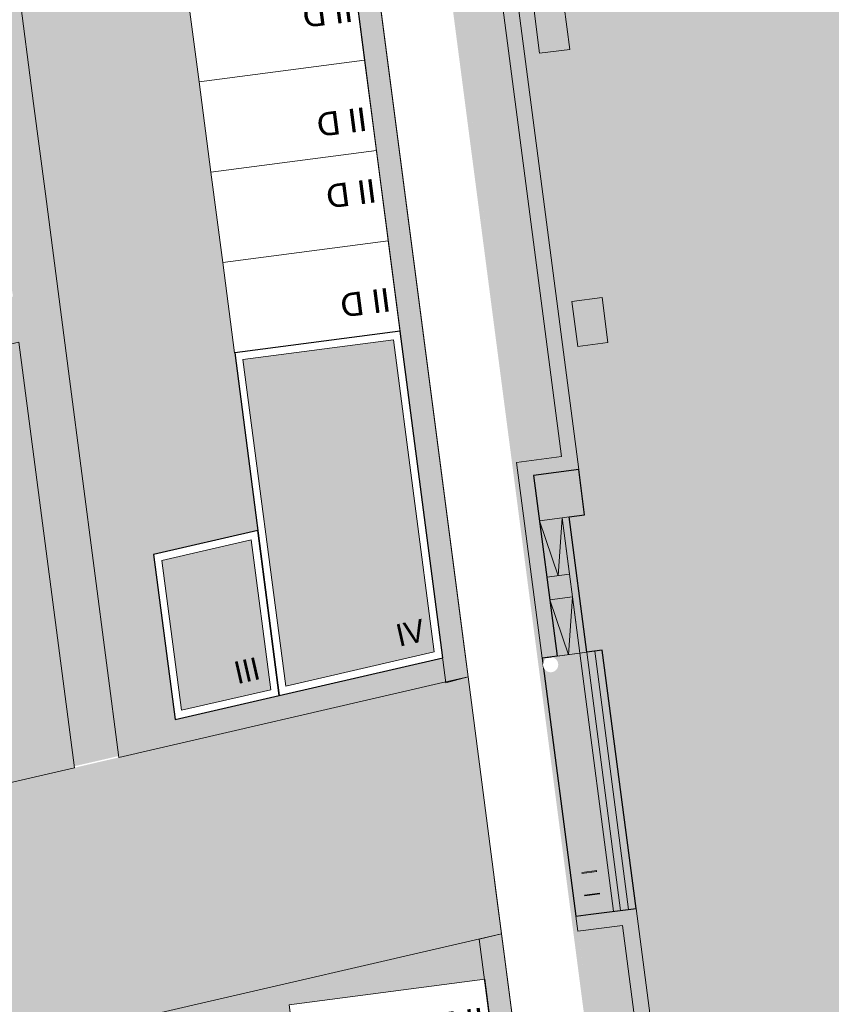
# Model space of a CAD drawing. Header units: metres. Extents: x -862 to 1262, y -354 to 644.
# Tile 197 of 256: x -135 to -82, y 35 to 100. Entities that reach past the tile are written whole.
import ezdxf

# ---------------------------------------------------------------- set-up
doc = ezdxf.new("R2010")
doc.units = ezdxf.units.M
doc.header["$LTSCALE"] = 0.5
doc.set_wipeout_variables(frame=1)
for name, color, linetype in [('BPR_Verkehr_220520', 7, 'Continuous'), ('DZH_Baufelder West_220610', 7, 'Continuous'), ('LPB_Freiraum_220609', 7, 'Continuous')]:
    doc.layers.add(name, color=color, linetype=linetype)
doc.styles.add('Calibri Light', font='calibril.ttf')
doc.styles.add('Favorit Std Light', font='txt')

# ---------------------------------------------------------------- blocks, each defined once
blk = doc.blocks.new('Grundstücke West (2D)')
at = {"linetype": 'Continuous', "lineweight": 0, "transparency": 33554687}
blk.add_hatch(color=254, dxfattribs=at).paths.add_polyline_path([(8.337, 1.576), (8.078, 3.559), (-3.503, 92.229), (-3.937, 92.53), (-26.553, 87.305), (-24.173, 69.085), (-22.619, 57.186), (-20.288, 39.338), (-19.51, 33.388), (-17.918, 21.192), (-17.918, 21.192), (-14.662, -3.737), (6.388, 1.126)])
h = blk.add_hatch(color=254, dxfattribs=at)
edge = h.paths.add_edge_path()
edge.add_line((-100.711, 41.535), (-87.435, -15.931))
edge.add_line((-87.435, -15.931), (-87.435, -15.931))
edge.add_arc((-83.05, -14.918), 4.5, 193.00874, 238.00874)
edge.add_line((-85.434, -18.735), (-85.434, -18.735))
edge.add_arc((-83.05, -14.918), 4.5, 238.00874, 283.00874)
edge.add_line((-82.037, -19.303), (-17.595, -4.415))
edge.add_line((-17.595, -4.415), (-21.258, 23.627))
edge.add_line((-21.258, 23.627), (-43.195, 18.559))
edge.add_line((-43.195, 18.559), (-69.839, 12.403))
edge.add_line((-69.839, 12.403), (-77.792, 46.83))
edge.add_line((-77.792, 46.83), (-100.711, 41.535))
h = blk.add_hatch(color=254, dxfattribs=at)
edge = h.paths.add_edge_path()
edge.add_line((-11.254, -29.789), (-6.677, -64.83))
edge.add_line((-6.677, -64.83), (-6.679, -64.83))
edge.add_line((-6.679, -64.83), (-5.384, -74.746))
edge.add_line((-5.384, -74.746), (-5.383, -74.746))
edge.add_line((-5.383, -74.746), (-3.959, -85.653))
edge.add_line((-3.959, -85.653), (-0.98, -108.459))
edge.add_line((-0.98, -108.459), (1.005, -108.2))
edge.add_line((1.005, -108.2), (1.17, -108.179))
edge.add_line((1.17, -108.179), (1.168, -108.187))
edge.add_line((1.168, -108.187), (1.006, -108.209))
edge.add_line((1.006, -108.209), (1.005, -108.2))
edge.add_line((1.005, -108.2), (-0.98, -108.459))
edge.add_line((-0.98, -108.459), (-2.052, -100.249))
edge.add_line((-2.052, -100.249), (-27.32, -119.019))
edge.add_line((-27.32, -119.019), (-27.549, -119.189))
edge.add_line((-27.549, -119.189), (-31.125, -114.371))
edge.add_line((-31.125, -114.371), (-34.702, -109.554))
edge.add_line((-34.702, -109.554), (-40.662, -101.524))
edge.add_line((-40.662, -101.524), (-44.254, -96.686))
edge.add_line((-44.254, -96.686), (-67.247, -101.998))
edge.add_line((-67.247, -101.998), (-67.279, -102.006))
edge.add_line((-67.279, -102.006), (-67.279, -102.006))
edge.add_arc((-27.189, -87.898), 42.5, 199.38673, 216.5892)
edge.add_line((-61.313, -113.231), (-31.814, -152.968))
edge.add_line((-31.814, -152.968), (-31.814, -152.968))
edge.add_arc((-28.201, -150.286), 4.5, 216.5892, 293.79839)
edge.add_line((-26.385, -154.403), (-26.385, -154.403))
edge.add_line((-26.385, -154.403), (-26.081, -154.856))
edge.add_line((-26.081, -154.856), (-26.018, -154.815))
edge.add_line((-26.018, -154.815), (-26.158, -154.606))
edge.add_line((-26.158, -154.606), (-26.158, -154.606))
edge.add_arc((-26.082, -154.513), 0.12, 230.89696, 303.87084)
edge.add_line((-26.016, -154.613), (-26.016, -154.613))
edge.add_arc((-26.082, -154.513), 0.12, 303.87084, 376.84473)
edge.add_line((-25.968, -154.478), (-25.812, -154.71))
edge.add_line((-25.812, -154.71), (-25.75, -154.668))
edge.add_line((-25.75, -154.668), (-26.041, -154.234))
edge.add_arc((-28.201, -150.286), 4.5, 298.67478, 306.58923)
edge.add_line((-25.518, -153.899), (-24.565, -155.184))
edge.add_line((-24.565, -155.184), (22, -120.616))
edge.add_line((22, -120.616), (24.093, -119.062))
edge.add_line((24.093, -119.062), (23.856, -117.245))
edge.add_line((23.856, -117.245), (17.406, -67.87))
edge.add_line((17.406, -67.87), (17.407, -67.87))
edge.add_line((17.407, -67.87), (10.063, -11.638))
edge.add_line((10.063, -11.638), (10.053, -11.639))
edge.add_line((10.053, -11.639), (10.15, -12.374))
edge.add_line((10.15, -12.374), (10.546, -15.361))
edge.add_line((10.546, -15.361), (-12.445, -20.673))
edge.add_line((-12.445, -20.673), (-11.254, -29.789))
edge.add_line((-11.254, -29.789), (-11.254, -29.789))
at = {"color": 255, "linetype": 'Continuous', "lineweight": 18, "transparency": 33554687, "flags": 128}
blk.add_lwpolyline([(8.337, 1.576), (8.078, 3.559), (-3.503, 92.229), (-3.937, 92.53), (-26.553, 87.305), (-24.173, 69.085), (-22.619, 57.186), (-20.288, 39.338), (-19.51, 33.388), (-17.918, 21.192), (-17.918, 21.192), (-14.662, -3.737), (6.388, 1.126)], close=True, dxfattribs=at)
blk.add_lwpolyline([(-100.711, 41.535), (-87.435, -15.931), (-87.435, -15.931, 0.198912), (-85.434, -18.735), (-85.434, -18.735, 0.198912), (-82.037, -19.303), (-17.595, -4.415), (-21.258, 23.627), (-43.195, 18.559), (-69.839, 12.403), (-77.792, 46.83)], format="xyb", close=True, dxfattribs=at)
blk.add_lwpolyline([(23.856, -117.245), (17.406, -67.87), (17.407, -67.87), (10.063, -11.638), (10.053, -11.639), (10.15, -12.374), (10.546, -15.361), (-12.445, -20.673), (-11.254, -29.789)], dxfattribs=at)
blk = doc.blocks.new('Slab (2D)-18')
at = {"color": 255, "linetype": 'Continuous', "lineweight": 9, "transparency": 33554687}
blk.add_wipeout([(0, 10), (13, 10), (13, 0), (0, 0)], dxfattribs=at)
at = {"color": 7, "linetype": 'Continuous', "lineweight": 9, "transparency": 33554687}
blk.add_line((0, 5), (13, 5), dxfattribs=at)
at = {"color": 8, "linetype": 'Continuous', "lineweight": 9, "true_color": 0x777777, "transparency": 33554687, "flags": 128}
blk.add_lwpolyline([(0, 10), (13, 10), (13, 0), (0, 0)], close=True, dxfattribs=at)
at = {"color": 7, "linetype": 'Continuous', "lineweight": 9, "transparency": 33554687, "flags": 128}
blk.add_lwpolyline([(13, 10), (0, 10), (0, 0), (13, 0), (13, 10)], dxfattribs=at)
blk = doc.blocks.new('RH 5 x 13 - quer (2D_3D) (2D)')
at = {"color": 255, "linetype": 'Continuous', "lineweight": 9, "transparency": 33554687}
blk.add_wipeout([(0, 5), (0, 10), (13, 10), (13, 5)], dxfattribs=at)
at = {"color": 253, "linetype": 'Continuous', "lineweight": 9, "transparency": 33554687, "flags": 128}
blk.add_lwpolyline([(0, 5), (0, 10), (13, 10), (13, 5)], close=True, dxfattribs=at)
at = {"color": 8, "true_color": 0x777777, "transparency": 33554687}
blk.add_blockref('Slab (2D)-18', (0, 0), dxfattribs=at)
at = {"color": 7, "transparency": 33554687, "insert": (2.006, 8.041), "char_height": 1.5595, "width": 3.81037, "attachment_point": 5, "line_spacing_factor": 1.163781, "style": 'Calibri Light'}
blk.add_mtext('II D', dxfattribs=at)
at = {"color": 255, "linetype": 'Continuous', "lineweight": 9, "transparency": 33554687}
blk.add_wipeout([(0, 0), (0, 5), (13, 5), (13, 0)], dxfattribs=at)
at = {"color": 253, "linetype": 'Continuous', "lineweight": 9, "transparency": 33554687, "flags": 128}
blk.add_lwpolyline([(0, 0), (0, 5), (13, 5), (13, 0)], close=True, dxfattribs=at)
at = {"color": 7, "transparency": 33554687, "insert": (2.006, 2.595), "char_height": 1.5595, "width": 3.81037, "attachment_point": 5, "line_spacing_factor": 1.163781, "style": 'Calibri Light'}
blk.add_mtext('II D', dxfattribs=at)
blk = doc.blocks.new('Slab (2D)-3')
at = {"color": 255, "linetype": 'Continuous', "lineweight": 9, "transparency": 33554687}
blk.add_wipeout([(-0.014, 12.003), (10.986, 12.003), (10.986, 0.003), (-0.014, 0.003)], dxfattribs=at)
at = {"color": 7, "linetype": 'Continuous', "lineweight": 9, "transparency": 33554687}
for p, q in [((-0.014, 12.003), (10.986, 12.003)), ((10.986, 0.003), (10.986, 12.003)), ((-0.014, 6.003), (10.986, 6.003))]:
    blk.add_line(p, q, dxfattribs=at)
at = {"color": 8, "linetype": 'Continuous', "lineweight": 9, "true_color": 0x777777, "transparency": 33554687, "flags": 128}
blk.add_lwpolyline([(-0.014, 12.003), (10.986, 12.003), (10.986, 0.003), (-0.014, 0.003)], close=True, dxfattribs=at)
at = {"color": 7, "linetype": 'Continuous', "lineweight": 9, "transparency": 33554687, "flags": 128}
blk.add_lwpolyline([(10.986, 12.003), (-0.014, 12.003), (-0.014, 0.003), (10.986, 0.003)], dxfattribs=at)
blk = doc.blocks.new('RH 6 x 11 - quer (2D_3D) (2D)')
at = {"color": 8, "true_color": 0x777777, "transparency": 33554687}
blk.add_blockref('Slab (2D)-3', (0, 0), dxfattribs=at)
at = {"color": 255, "linetype": 'Continuous', "lineweight": 9, "transparency": 33554687}
blk.add_wipeout([(0, 6), (0, 12), (11, 12), (11, 6)], dxfattribs=at)
at = {"color": 253, "linetype": 'Continuous', "lineweight": 9, "transparency": 33554687, "flags": 128}
blk.add_lwpolyline([(0, 6), (0, 12), (11, 12), (11, 6)], close=True, dxfattribs=at)
at = {"color": 7, "transparency": 33554687, "insert": (2.006, 9.838), "char_height": 1.5595, "width": 3.81037, "attachment_point": 5, "line_spacing_factor": 1.163781, "style": 'Calibri Light'}
blk.add_mtext('II D', dxfattribs=at)
at = {"color": 255, "linetype": 'Continuous', "lineweight": 9, "transparency": 33554687}
blk.add_wipeout([(0, 0), (0, 6), (11, 6), (11, 0)], dxfattribs=at)
at = {"color": 253, "linetype": 'Continuous', "lineweight": 9, "transparency": 33554687, "flags": 128}
blk.add_lwpolyline([(0, 0), (0, 6), (11, 6), (11, 0)], close=True, dxfattribs=at)
at = {"color": 7, "transparency": 33554687, "insert": (2.006, 2.595), "char_height": 1.5595, "width": 3.81037, "attachment_point": 5, "line_spacing_factor": 1.163781, "style": 'Calibri Light'}
blk.add_mtext('II D', dxfattribs=at)
blk = doc.blocks.new('Slab (2D)-81')
at = {"color": 255, "linetype": 'Continuous', "lineweight": 25, "transparency": 33554687}
blk.add_wipeout([(-108.651, -67.687), (-107.23, -78.56), (-100.369, -76.975), (-101.783, -66.101)], dxfattribs=at)
at = {"color": 7, "linetype": 'Continuous', "lineweight": 25, "transparency": 33554687, "flags": 128}
blk.add_lwpolyline([(-108.651, -67.687), (-107.23, -78.56), (-100.369, -76.975), (-101.783, -66.101)], close=True, dxfattribs=at)
at = {"color": 255, "linetype": 'Continuous', "lineweight": 25, "transparency": 33554687}
blk.add_wipeout([(-108.651, -67.687), (-107.23, -78.56), (-100.369, -76.975), (-101.783, -66.101)], dxfattribs=at)
at = {"color": 7, "linetype": 'Continuous', "lineweight": 25, "transparency": 33554687, "flags": 128}
blk.add_lwpolyline([(-108.651, -67.687), (-107.23, -78.56), (-100.369, -76.975), (-101.783, -66.101)], close=True, dxfattribs=at)
at = {"color": 255, "linetype": 'Continuous', "lineweight": 25, "transparency": 33554687}
blk.add_wipeout([(-108.651, -67.687), (-107.23, -78.56), (-100.369, -76.975), (-101.783, -66.101)], dxfattribs=at)
at = {"color": 7, "linetype": 'Continuous', "lineweight": 25, "transparency": 33554687, "flags": 128}
blk.add_lwpolyline([(-108.651, -67.687), (-107.23, -78.56), (-100.369, -76.975), (-101.783, -66.101)], close=True, dxfattribs=at)
blk = doc.blocks.new('Slab (2D)-82')
at = {"color": 255, "linetype": 'Continuous', "lineweight": 25, "transparency": 33554687}
blk.add_wipeout([(-103.305, -54.398), (-100.369, -76.975), (-89.6, -74.487), (-92.397, -52.98)], dxfattribs=at)
at = {"color": 7, "linetype": 'Continuous', "lineweight": 25, "transparency": 33554687, "flags": 128}
blk.add_lwpolyline([(-103.305, -54.398), (-100.369, -76.975), (-89.6, -74.487), (-92.397, -52.98)], close=True, dxfattribs=at)
at = {"color": 255, "linetype": 'Continuous', "lineweight": 25, "transparency": 33554687}
blk.add_wipeout([(-103.305, -54.398), (-100.369, -76.975), (-89.6, -74.487), (-92.397, -52.98)], dxfattribs=at)
at = {"color": 7, "linetype": 'Continuous', "lineweight": 25, "transparency": 33554687, "flags": 128}
blk.add_lwpolyline([(-103.305, -54.398), (-100.369, -76.975), (-89.6, -74.487), (-92.397, -52.98)], close=True, dxfattribs=at)
at = {"color": 255, "linetype": 'Continuous', "lineweight": 25, "transparency": 33554687}
blk.add_wipeout([(-103.305, -54.398), (-100.369, -76.975), (-89.6, -74.487), (-92.397, -52.98)], dxfattribs=at)
at = {"color": 7, "linetype": 'Continuous', "lineweight": 25, "transparency": 33554687, "flags": 128}
blk.add_lwpolyline([(-103.305, -54.398), (-100.369, -76.975), (-89.6, -74.487), (-92.397, -52.98)], close=True, dxfattribs=at)
at = {"color": 255, "linetype": 'Continuous', "lineweight": 25, "transparency": 33554687}
blk.add_wipeout([(-103.305, -54.398), (-100.369, -76.975), (-89.6, -74.487), (-92.397, -52.98)], dxfattribs=at)
at = {"color": 7, "linetype": 'Continuous', "lineweight": 25, "transparency": 33554687, "flags": 128}
blk.add_lwpolyline([(-103.305, -54.398), (-100.369, -76.975), (-89.6, -74.487), (-92.397, -52.98)], close=True, dxfattribs=at)
blk = doc.blocks.new('Group-27')
at = {"color": 7, "transparency": 33554687}
blk.add_blockref('Slab (2D)-81', (0, 0), dxfattribs=at)
blk.add_blockref('Slab (2D)-82', (0, 0), dxfattribs=at)
at = {"linetype": 'Continuous', "lineweight": 0, "true_color": 0xfbf8f0, "transparency": 33554661}
for points in [[(-102.757, -54.834), (-99.945, -76.363), (-90.156, -74.102), (-92.842, -53.539)], [(-100.924, -76.59), (-102.208, -66.712), (-108.096, -68.072), (-106.806, -77.949)]]:
    blk.add_hatch(color=7, dxfattribs=at).paths.add_polyline_path(points)
at = {"color": 9, "linetype": 'Continuous', "lineweight": 9, "transparency": 33554661, "flags": 128}
for points in [[(-102.757, -54.834), (-99.945, -76.363), (-90.156, -74.102), (-92.842, -53.539)], [(-100.924, -76.59), (-102.208, -66.712), (-108.096, -68.072), (-106.806, -77.949)]]:
    blk.add_lwpolyline(points, close=True, dxfattribs=at)
at = {"color": 7, "transparency": 33554687, "char_height": 1.4773, "width": 3, "attachment_point": 5, "rotation": 12.87159, "line_spacing_factor": 1.147995, "style": 'Favorit Std Light'}
for s, insert in [('IV', (-91.727, -72.84)), ('III', (-102.496, -75.328))]:
    blk.add_mtext(s, dxfattribs=dict(at, insert=insert))
blk = doc.blocks.new('Baufelder West (2D)')
at = {"linetype": 'Continuous', "lineweight": 0, "transparency": 33554687}
h = blk.add_hatch(color=7, dxfattribs=at)
h.paths.add_polyline_path([(-9.604, 10.545), (-8.858, 4.834), (-8.675, 3.432), (-7.989, -1.823), (-10.922, -2.5), (-13.348, 16.068), (-14.573, 25.444), (-63.153, 14.221), (-69.351, 41.047), (-69.486, 41.632), (-71.107, 48.647), (-94.004, 43.357), (-95.017, 47.742), (-88.002, 49.363), (-19.758, 65.129), (-22.817, 88.541), (-19.88, 89.22), (-18.847, 81.314), (-18.265, 76.852), (-18.226, 76.555), (-18.226, 76.555), (-17.487, 70.902), (-17.449, 70.605), (-17.449, 70.605), (-16.71, 64.953), (-16.672, 64.655), (-16.671, 64.655), (-15.933, 59.004), (-15.894, 58.706), (-15.894, 58.706), (-14.379, 47.104), (-14.34, 46.807), (-14.34, 46.807), (-13.602, 41.155), (-13.563, 40.857), (-13.563, 40.857), (-12.825, 35.205), (-12.786, 34.908), (-12.786, 34.908), (-12.048, 29.256), (-12.009, 28.959), (-12.009, 28.959), (-11.271, 23.307), (-11.232, 23.01), (-11.232, 23.01)])
h.paths.add_polyline_path([(-14.963, 28.433), (-17.33, 46.545), (-64.998, 35.533), (-60.906, 17.819)])
edge = h.paths.add_edge_path()
edge.add_line((-16.751, 55.289), (-16.746, 55.177))
edge.add_line((-16.746, 55.177), (-16.746, 55.177))
edge.add_arc((-17.043, 55.219), 0.3, 351.94141, 373.5112)
edge.add_line((-16.751, 55.289), (-16.751, 55.289))

msp = doc.modelspace()

# ---------------------------------------------------------------- hatches: boundary and pattern name
at = {"layer": 'BPR_Verkehr_220520', "linetype": 'Continuous', "lineweight": 0, "true_color": 0xece5cf, "transparency": 33554687}
msp.add_hatch(color=254, dxfattribs=at).paths.add_polyline_path([(-105.241, 52.928), (-106.919, 50.391), (-109.863, 49.71), (-109.213, 44.729), (-106.269, 45.409), (-104.075, 43.919), (-104.065, 43.921)])
at = {"layer": 'LPB_Freiraum_220609', "linetype": 'Continuous', "lineweight": 0, "true_color": 0xe0b0b9, "transparency": 33554687}
msp.add_hatch(color=9, dxfattribs=at).paths.add_polyline_path([(-98.065, 67.489), (-98.456, 70.463), (-101.427, 70.073), (-99.873, 58.176), (-100.865, 58.047), (-98.645, 41.047), (-97.653, 41.176), (-94.681, 41.564), (-96.902, 58.565), (-97.916, 58.432), (-99.082, 67.356)])
at = {"layer": 'LPB_Freiraum_220609', "linetype": 'Continuous', "lineweight": 0, "true_color": 0xece5cf, "transparency": 33554687}
msp.add_hatch(color=254, dxfattribs=at).paths.add_polyline_path([(-98.065, 67.489), (-99.082, 67.356), (-97.916, 58.432), (-96.901, 58.565), (-98.067, 67.489)])
h = msp.add_hatch(color=254, dxfattribs=at)
edge = h.paths.add_edge_path()
edge.add_line((-98.645, 41.047), (-98.515, 40.056))
edge.add_line((-98.515, 40.056), (-95.566, 40.441))
edge.add_line((-95.566, 40.441), (-88.769, -11.594))
edge.add_line((-88.769, -11.594), (-88.769, -11.594))
edge.add_arc((0, 0), 89.523, 187.4413, 187.71217)
edge.add_line((-88.714, -12.014), (-88.714, -12.014))
edge.add_line((-88.714, -12.014), (-88.701, -23.189))
edge.add_arc((-77.701, -23.176), 11, 180.06426, 195.96148)
edge.add_line((-88.277, -26.201), (-86.514, -32.736))
edge.add_arc((-0.929, -0.379), 91.496, 200.70975, 206.19003)
edge.add_line((-83.032, -40.761), (-85.504, -32.201))
edge.add_line((-85.504, -32.201), (-87.316, -25.925))
edge.add_line((-87.316, -25.925), (-87.316, -25.925))
edge.add_arc((-77.701, -23.176), 10, 180.06426, 195.95456, ccw=False)
edge.add_line((-87.701, -23.187), (-87.701, -23.187))
edge.add_line((-87.701, -23.187), (-87.713, -12.419))
edge.add_line((-87.713, -12.419), (-87.755, -11.462))
edge.add_line((-87.755, -11.462), (-94.68, 41.564))
edge.add_line((-94.68, 41.564), (-98.647, 41.047))
edge.add_line((-98.647, 41.047), (-98.645, 41.047))
at = {"layer": 'LPB_Freiraum_220609', "linetype": 'Continuous', "lineweight": 0, "true_color": 0xb8d2a6, "transparency": 33554687}
h = msp.add_hatch(color=9, dxfattribs=at)
edge = h.paths.add_edge_path()
edge.add_line((-91.721, -11.98), (-91.721, -11.98))
edge.add_arc((0, 0), 92.5, 187.4413, 200.72601)
edge.add_line((-86.514, -32.736), (-86.514, -32.736))
edge.add_line((-86.514, -32.736), (-88.277, -26.201))
edge.add_line((-88.277, -26.201), (-88.277, -26.201))
edge.add_arc((-77.701, -23.176), 11, 180.06426, 195.96148, ccw=False)
edge.add_line((-88.701, -23.189), (-88.701, -23.189))
edge.add_line((-88.701, -23.189), (-88.714, -12.014))
edge.add_arc((0, 0), 89.523, 187.44169, 187.71217, ccw=False)
edge.add_line((-88.769, -11.595), (-95.566, 40.441))
edge.add_line((-95.566, 40.441), (-98.517, 40.056))
edge.add_line((-98.517, 40.056), (-91.721, -11.98))

# ---------------------------------------------------------------- linework, layer by layer
at = {"layer": 'BPR_Verkehr_220520', "color": 9, "linetype": 'Continuous', "true_color": 0xb8d2a6, "transparency": 33554687}
for points in [[(-120.612, 50.05, 60), (-120.049, 47.614, 60), (-118.176, 50.612, 60), (-117.613, 48.177, 60)], [(-135.227, 46.673, 60), (-134.664, 44.237, 60), (-132.791, 47.236, 60), (-132.228, 44.8, 60)], [(-118.811, 42.255, 60), (-118.248, 39.819, 60), (-116.375, 42.818, 60), (-115.812, 40.382, 60)], [(-133.426, 38.878, 60), (-132.863, 36.443, 60), (-130.99, 39.441, 60), (-130.427, 37.005, 60)]]:
    msp.add_solid(points, dxfattribs=at)
at = {"layer": 'DZH_Baufelder West_220610', "color": 252, "linetype": 'Continuous', "true_color": 0x8ea381, "transparency": 33554687}
for points in [[(-128.251, 52.336), (-128.76, 51.603), (-139.986, 142.183), (-140.651, 142.645)], [(-128.76, 51.603), (-128.251, 52.336), (-140.651, 142.645), (-139.986, 142.183)], [(-134.335, 94.283), (-134.412, 94.878), (-123.415, 95.706), (-123.492, 96.301)], [(-134.412, 94.878), (-134.335, 94.283), (-123.492, 96.301), (-123.415, 95.706)], [(-133.558, 88.333), (-133.635, 88.928), (-122.651, 89.758), (-122.729, 90.353)], [(-133.635, 88.928), (-133.558, 88.333), (-122.729, 90.353), (-122.651, 89.758)], [(-132.781, 82.384), (-132.858, 82.979), (-121.86, 83.807), (-121.937, 84.402)], [(-132.858, 82.979), (-132.781, 82.384), (-121.937, 84.402), (-121.86, 83.807)], [(-135.854, 78.136), (-135.344, 78.869), (-132.359, 51.387), (-131.693, 50.925)], [(-135.344, 78.869), (-135.854, 78.136), (-131.693, 50.925), (-132.359, 51.387)], [(-132.004, 76.435), (-132.081, 77.03), (-121.097, 77.859), (-121.175, 78.454)], [(-132.081, 77.03), (-132.004, 76.435), (-121.175, 78.454), (-121.097, 77.859)], [(-108.012, 57.991), (-107.418, 58.073), (-107.882, 57.042), (-107.213, 56.581)], [(-107.418, 58.073), (-108.012, 57.991), (-107.213, 56.581), (-107.882, 57.042)], [(-107.882, 57.042), (-107.213, 56.581), (-128.251, 52.336), (-128.76, 51.603)], [(-107.213, 56.581), (-107.882, 57.042), (-128.76, 51.603), (-128.251, 52.336)], [(-132.359, 51.387), (-131.693, 50.925), (-196.28, 36.619), (-196.145, 36.035)], [(-131.693, 50.925), (-132.359, 51.387), (-196.145, 36.035), (-196.28, 36.619)], [(-125.878, 34.205), (-126.543, 34.667), (-105.519, 38.909), (-105.009, 39.642)], [(-126.543, 34.667), (-125.878, 34.205), (-105.009, 39.642), (-105.519, 38.909)], [(-105.519, 38.909), (-105.009, 39.642), (-105.245, 36.813), (-104.65, 36.891)], [(-105.009, 39.642), (-105.519, 38.909), (-104.65, 36.891), (-105.245, 36.813)]]:
    msp.add_solid(points, dxfattribs=at)
at = {"layer": 'LPB_Freiraum_220609', "color": 255, "linetype": 'Continuous', "lineweight": 9, "transparency": 33554687}
for p, q in [((-97.916, 58.432, 62.7), (-96.901, 58.565, 62.7)), ((-95.176, 41.5, 62.7), (-97.397, 58.5, 62.7)), ((-96.168, 41.37, 62.7), (-98.388, 58.37, 62.7)), ((-105.749, 56.819, 62.7), (-103.537, 39.882, 62.7)), ((-105.749, 56.819, 62.7), (-103.537, 39.882, 62.7)), ((-97.269, 44.06, 62.7), (-98.261, 43.93, 62.7)), ((-98.253, 43.871, 62.7), (-97.261, 44, 62.7)), ((-97.281, 43.998, 62.7), (-97.289, 44.057, 62.7)), ((-97.075, 42.572, 62.7), (-98.067, 42.443, 62.7)), ((-98.067, 42.443, 62.7), (-98.059, 42.383, 62.7)), ((-98.059, 42.383, 62.7), (-97.067, 42.513, 62.7)), ((-98.039, 42.386, 62.7), (-98.047, 42.445, 62.7))]:
    msp.add_line(p, q, dxfattribs=at)
at = {"layer": 'LPB_Freiraum_220609', "color": 5, "linetype": 'Continuous', "lineweight": 30, "true_color": 0x0000ff, "transparency": 33554687}
msp.add_line((-100.369, 58.112, 62.7), (-100.305, 57.616, 62.7), dxfattribs=at)
at = {"layer": 'LPB_Freiraum_220609', "color": 255, "linetype": 'Continuous', "lineweight": 9, "transparency": 33554687, "flags": 128}
for points in [[(-101.033, 97.887), (-99.05, 98.146), (-99.438, 101.12), (-101.421, 100.862), (-101.033, 97.887)], [(-98.513, 78.571), (-96.53, 78.829), (-96.918, 81.804), (-98.901, 81.545), (-98.513, 78.571)], [(-101.428, 70.075), (-98.456, 70.463), (-98.065, 67.489), (-101.039, 67.101), (-101.428, 70.075)], [(-99.067, 63.576), (-99.552, 67.295), (-101.039, 67.101), (-100.554, 63.382), (-99.067, 63.577)], [(-101.039, 67.101), (-99.81, 63.479), (-99.552, 67.295)], [(-98.873, 62.089), (-100.359, 61.895), (-100.554, 63.382), (-99.067, 63.576), (-98.872, 62.089)]]:
    msp.add_lwpolyline(points, dxfattribs=at)
at = {"layer": 'LPB_Freiraum_220609', "color": 255, "linetype": 'Continuous', "lineweight": 25, "transparency": 33554687, "flags": 128}
msp.add_lwpolyline([(-98.065, 67.489), (-98.456, 70.463), (-101.427, 70.073), (-99.873, 58.176), (-100.865, 58.047), (-98.645, 41.047), (-97.653, 41.176), (-94.681, 41.564), (-96.902, 58.565), (-97.916, 58.432), (-99.082, 67.356)], close=True, dxfattribs=at)
at = {"layer": 'LPB_Freiraum_220609', "color": 255, "linetype": 'Continuous', "lineweight": 9, "transparency": 33554687, "elevation": 62.7, "flags": 128}
msp.add_lwpolyline([(-98.645, 41.047), (-98.515, 40.056), (-95.566, 40.441), (-88.769, -11.594), (-88.769, -11.594, 0.001182), (-88.714, -12.014), (-88.714, -12.014), (-88.701, -23.189, 0.069476), (-88.277, -26.201), (-86.514, -32.736, 0.023917), (-83.032, -40.761), (-85.504, -32.201), (-87.316, -25.925), (-87.316, -25.925, -0.069446), (-87.701, -23.187), (-87.701, -23.187), (-87.713, -12.419), (-87.755, -11.462), (-94.68, 41.564), (-98.647, 41.047)], format="xyb", close=True, dxfattribs=at)
at = {"layer": 'LPB_Freiraum_220609', "color": 8, "linetype": 'Continuous', "true_color": 0x808080, "transparency": 33554687, "extrusion": (0, 0, -1)}
for points in [[(98.253, 43.871, -62.7), (97.261, 44, -62.7), (98.261, 43.93, -62.7), (97.269, 44.06, -62.7)], [(98.059, 42.383, -62.7), (97.067, 42.513, -62.7), (98.067, 42.443, -62.7), (97.075, 42.572, -62.7)]]:
    msp.add_solid(points, dxfattribs=at)

# ---------------------------------------------------------------- block references
at = {"layer": 'DZH_Baufelder West_220610', "color": 7, "transparency": 33554687}
msp.add_blockref('Grundstücke West (2D)', (-114.086, 55.243), dxfattribs=at)

# ---------------------------------------------------------------- next in the draw order: block references
for name, p, rotation in [('RH 6 x 11 - quer (2D_3D) (2D)', (-113.338, 103.379, 8.7), 187.443573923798), ('RH 5 x 13 - quer (2D_3D) (2D)', (-104.65, 36.891, 8.7), 187.4413023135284)]:
    msp.add_blockref(name, p, dxfattribs=dict(at, rotation=rotation))

# ---------------------------------------------------------------- next in the draw order: hatches: boundary and pattern name
at = {"layer": 'BPR_Verkehr_220520', "linetype": 'Continuous', "lineweight": 0, "true_color": 0xd0ced1, "transparency": 33554687}
h = msp.add_hatch(color=254, dxfattribs=at)
h.paths.add_polyline_path([(-106.269, 45.409), (-109.213, 44.729), (-193.16, 25.335), (-192.485, 22.412), (-103.936, 42.869), (-104.075, 43.919)])
h.paths.add_polyline_path([(-189.45, 25.935), (-188.887, 23.499), (-191.323, 22.937), (-191.886, 25.372)])
h.paths.add_polyline_path([(-174.835, 29.312), (-174.272, 26.876), (-176.708, 26.313), (-177.271, 28.749)])
h.paths.add_polyline_path([(-160.22, 32.688), (-159.657, 30.252), (-162.093, 29.69), (-162.656, 32.125)])
h.paths.add_polyline_path([(-145.605, 36.065), (-145.042, 33.629), (-147.478, 33.066), (-148.041, 35.502)])
h.paths.add_polyline_path([(-130.99, 39.441), (-130.427, 37.005), (-132.863, 36.443), (-133.426, 38.878)])
h.paths.add_polyline_path([(-116.375, 42.818), (-115.812, 40.382), (-118.248, 39.819), (-118.811, 42.255)])
at = {"layer": 'BPR_Verkehr_220520', "linetype": 'Continuous', "lineweight": 0, "true_color": 0xece5cf, "transparency": 33554687}
msp.add_hatch(color=254, dxfattribs=at).paths.add_polyline_path([(-191.81, 19.489), (-105.62, 39.401), (-105.486, 39.432), (-103.54, 39.881), (-103.936, 42.869), (-192.485, 22.412)])

# ---------------------------------------------------------------- next in the draw order: linework, layer by layer
at = {"layer": 'BPR_Verkehr_220520', "color": 254, "linetype": 'Continuous', "true_color": 0xe4e6e5, "transparency": 33554687}
msp.add_solid([(-109.863, 49.71, 60), (-194.286, 30.206, 60), (-109.213, 44.729, 60), (-193.16, 25.335, 60)], dxfattribs=at)
at = {"layer": 'LPB_Freiraum_220609', "color": 255, "linetype": 'Continuous', "lineweight": 9, "transparency": 33554687, "flags": 128}
msp.add_lwpolyline([(-90.23, -62.003), (-96.679, -12.627), (-103.537, 39.882), (-105.006, 39.543), (-98.166, -12.822), (-97.653, -16.753), (-91.609, -63.026)], close=True, dxfattribs=at)

# ---------------------------------------------------------------- next in the draw order: block references
at = {"layer": 'DZH_Baufelder West_220610', "color": 7, "transparency": 33554687, "rotation": 187.443573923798}
msp.add_blockref('RH 6 x 11 - quer (2D_3D) (2D)', (-111.783, 91.48, 8.7), dxfattribs=at)

# ---------------------------------------------------------------- next in the draw order: block references
at = {"layer": 'DZH_Baufelder West_220610', "color": 7, "transparency": 33554661}
msp.add_blockref('Group-27', (-17.817, 132.56), dxfattribs=at)

# ---------------------------------------------------------------- next in the draw order: hatches: boundary and pattern name
at = {"layer": 'BPR_Verkehr_220520', "linetype": 'Continuous', "lineweight": 0, "true_color": 0xece5cf, "transparency": 33554687}
h = msp.add_hatch(color=254, dxfattribs=at)
edge = h.paths.add_edge_path()
edge.add_line((-117.589, 147.472), (-106.008, 58.802))
edge.add_line((-106.008, 58.802), (-96.679, -12.627))
edge.add_line((-96.679, -12.627), (-96.679, -12.627))
edge.add_arc((0, 0), 97.5, 187.4413, 220.11577)
edge.add_line((-74.563, -62.823), (-74.563, -62.823))
edge.add_line((-74.563, -62.823), (-74.563, -62.823))
edge.add_arc((0, 0), 97.5, 220.11577, 276.97326)
edge.add_line((11.837, -96.779), (11.837, -96.779))
edge.add_arc((0, 0), 97.5, 276.97326, 283.02674)
edge.add_line((21.977, -94.991), (20.85, -90.12))
edge.add_arc((0, 0), 92.5, 187.4413, 283.02674, ccw=False)
edge.add_line((-91.721, -11.98), (-127.948, 265.385))
edge.add_line((-127.948, 265.385), (-127.948, 265.385))
edge.add_arc((-48.621, 275.746), 80, 172.31554, 187.4413, ccw=False)
edge.add_line((-127.903, 286.444), (-127.903, 286.444))
edge.add_line((-127.903, 286.444), (-132.866, 287.052))
edge.add_arc((-48.621, 275.746), 85, 172.35628, 187.4413)
edge.add_line((-132.906, 264.738), (-118.732, 156.22))
edge.add_line((-118.732, 156.22), (-117.589, 147.472))
msp.add_hatch(color=254, dxfattribs=at).paths.add_polyline_path([(-105.749, 56.819), (-107.698, 56.369), (-195.636, 36.052), (-194.961, 33.129), (-105.359, 53.83)])
at = {"layer": 'BPR_Verkehr_220520', "linetype": 'Continuous', "lineweight": 0, "true_color": 0xd0ced1, "transparency": 33554687}
h = msp.add_hatch(color=254, dxfattribs=at)
h.paths.add_polyline_path([(-105.359, 53.83), (-194.961, 33.129), (-194.286, 30.206), (-109.863, 49.71), (-106.919, 50.391), (-106.907, 50.393), (-105.241, 52.928)])
h.paths.add_polyline_path([(-191.251, 33.73), (-190.688, 31.294), (-193.124, 30.731), (-193.687, 33.167)])
h.paths.add_polyline_path([(-176.636, 37.106), (-176.073, 34.671), (-178.509, 34.108), (-179.072, 36.544)])
h.paths.add_polyline_path([(-162.021, 40.483), (-161.458, 38.047), (-163.894, 37.484), (-164.457, 39.92)])
h.paths.add_polyline_path([(-147.406, 43.859), (-146.843, 41.424), (-149.279, 40.861), (-149.842, 43.297)])
h.paths.add_polyline_path([(-132.791, 47.236), (-132.228, 44.8), (-134.664, 44.237), (-135.227, 46.673)])
h.paths.add_polyline_path([(-118.176, 50.612), (-117.613, 48.177), (-120.049, 47.614), (-120.612, 50.05)])
at = {"layer": 'LPB_Freiraum_220609', "linetype": 'Continuous', "lineweight": 0, "true_color": 0x6c7f9f, "transparency": 33554687}
h = msp.add_hatch(color=145, dxfattribs=at)
edge = h.paths.add_edge_path()
edge.add_line((-118.032, 266.68), (-81.805, -10.685))
edge.add_arc((0, 0), 82.5, 187.4413, 280)
edge.add_arc((0, 0), 82.5, 280, 372.5587)
edge.add_line((80.526, 17.939), (19.704, 290.967))
edge.add_arc((-48.621, 275.746), 70, 12.5587, 100)
edge.add_line((-60.777, 344.683), (-60.777, 344.683))
edge.add_arc((-48.622, 275.746), 70, 99.99997, 102.29601)
edge.add_line((-63.529, 344.14), (-63.529, 344.14))
edge.add_line((-63.529, 344.14), (-63.529, 344.14))
edge.add_arc((-48.622, 275.746), 70, 102.29601, 187.4413)
edge.add_line((-118.032, 266.68), (-118.032, 266.68))
at = {"layer": 'LPB_Freiraum_220609', "linetype": 'Continuous', "lineweight": 0, "true_color": 0xe0b0b9, "transparency": 33554687}
h = msp.add_hatch(color=9, dxfattribs=at)
edge = h.paths.add_edge_path()
edge.add_arc((0.146, -0.51), 96.972, 279.96741, 287.02586, ccw=False)
edge.add_line((16.931, -96.019), (16.931, -96.019))
edge.add_arc((0, 0), 97.5, 187.44129, 280.00004, ccw=False)
edge.add_line((-96.679, -12.627), (-132.906, 264.738))
edge.add_line((-132.906, 264.738), (-132.906, 264.738))
edge.add_arc((-48.622, 275.746), 84.999, 186.1737, 187.4413, ccw=False)
edge.add_line((-133.129, 266.605), (-133.129, 266.605))
edge.add_line((-133.129, 266.605), (-128.158, 267.143))
edge.add_line((-128.158, 267.143), (-128.158, 267.143))
edge.add_arc((-48.622, 275.746), 79.999, 186.1737, 187.44129)
edge.add_line((-127.948, 265.385), (-91.721, -11.98))
edge.add_arc((0, 0), 92.5, 187.44129, 280.00007)
edge.add_arc((0.013, -0.07), 92.429, 279.99987, 285.55785)
edge.add_line((24.803, -89.112), (25.042, -89.046))
edge.add_arc((0.009, -0.033), 92.465, 285.70756, 285.71618)
edge.add_line((25.055, -89.042), (25.056, -89.043))
edge.add_arc((0.053, -0.221), 92.273, 285.72177, 289.02368)
edge.add_line((30.13, -87.455), (30.133, -87.454))
edge.add_line((30.133, -87.454), (30.137, -87.453))
edge.add_arc((4.231, -10.429), 81.264, 288.58981, 296.67239)
edge.add_arc((-0.143, 0.164), 92.696, 296.14883, 302.22831)
edge.add_arc((-0.143, 0.164), 92.696, 302.22831, 303.6066)
edge.add_arc((-0.143, 0.164), 92.696, 303.6066, 310.06136)
edge.add_line((59.517, -70.782), (59.517, -70.782))
edge.add_line((59.517, -70.782), (59.518, -70.782))
edge.add_arc((-1.124, 1.216), 94.133, 310.10662, 321.51517)
edge.add_arc((-0.293, 0.404), 92.978, 321.58792, 323.72233)
edge.add_line((74.662, -54.611), (74.665, -54.607))
edge.add_line((74.665, -54.607), (74.667, -54.603))
edge.add_arc((0.035, -0.046), 92.447, 323.83296, 330.73067)
edge.add_arc((0, 0), 92.5, 330.71648, 372.5587)
edge.add_line((90.287, 20.113), (29.743, 291.89))
edge.add_line((29.743, 291.89), (34.581, 293.068))
edge.add_line((34.581, 293.068), (95.164, 21.2))
edge.add_arc((0.006, -0.005), 97.492, -40.64422, 12.56249, ccw=False)
edge.add_line((73.98, -63.508), (74.101, -63.352))
edge.add_line((74.101, -63.352), (74.099, -63.351))
edge.add_arc((-1.124, 1.216), 99.133, 310.10662, 319.35944, ccw=False)
edge.add_line((62.739, -74.606), (62.737, -74.607))
edge.add_line((62.737, -74.607), (62.735, -74.609))
edge.add_arc((-0.143, 0.164), 97.696, 302.22831, 310.06136, ccw=False)
edge.add_line((51.958, -82.48), (51.958, -82.48))
edge.add_arc((0.146, -0.51), 96.972, 290.44481, 302.29638, ccw=False)
edge.add_arc((0.039, -0.049), 97.442, 287.00661, 290.40884, ccw=False)
edge.add_line((28.539, -93.23), (28.54, -93.232))
h = msp.add_hatch(color=9, dxfattribs=at)
edge = h.paths.add_edge_path()
edge.add_line((-82.741, -31.404), (-82.741, -31.404))
edge.add_arc((0, 0), 88.5, 200.78387, 285.72604)
edge.add_line((23.987, -85.187), (23.987, -85.187))
edge.add_arc((-31.491, 36.291), 133.547, 294.54555, 306.2333)
edge.add_line((47.445, -71.43), (47.333, -71.261))
edge.add_line((47.333, -71.261), (47.333, -71.261))
edge.add_line((47.333, -71.261), (47.334, -71.26))
edge.add_line((47.334, -71.26), (45.925, -69.137))
edge.add_line((45.925, -69.137), (43.92, -70.428))
edge.add_arc((0.002, -0.004), 82.996, 187.44258, 301.94815, ccw=False)
edge.add_line((-82.294, -10.754), (-118.313, 264.971))
edge.add_line((-118.313, 264.971), (-118.712, 268.158))
edge.add_line((-118.712, 268.158), (-124.181, 267.573))
edge.add_line((-124.181, 267.573), (-111.388, 169.475))
edge.add_line((-111.388, 169.475), (-87.755, -11.462))
edge.add_line((-87.755, -11.462), (-87.715, -12.381))
edge.add_line((-87.715, -12.381), (-87.711, -14.004))
edge.add_line((-87.711, -14.004), (-87.701, -23.187))
edge.add_arc((-77.701, -23.176), 10, 180.06426, 195.95456)
edge.add_line((-87.316, -25.925), (-85.503, -32.201))
edge.add_line((-85.503, -32.201), (-82.741, -31.404))

# ---------------------------------------------------------------- next in the draw order: linework, layer by layer
at = {"layer": 'LPB_Freiraum_220609', "color": 255, "linetype": 'Continuous', "lineweight": 9, "transparency": 33554687, "flags": 128}
msp.add_lwpolyline([(-117.64, 147.861), (-105.749, 56.819), (-107.209, 56.431), (-119.092, 147.52)], close=True, dxfattribs=at)
at = {"layer": 'LPB_Freiraum_220609', "color": 9, "linetype": 'Continuous', "true_color": 0xb8d2a6, "transparency": 33554687}
msp.add_solid([(-102.551, 70.937, 62.7), (-99.6, 71.323, 62.7), (-112.629, 148.097, 62.7), (-109.678, 148.482, 62.7)], dxfattribs=at)

# ---------------------------------------------------------------- next in the draw order: block references
at = {"layer": 'DZH_Baufelder West_220610', "color": 7, "transparency": 33554687}
msp.add_blockref('Baufelder West (2D)', (-120.771, 53.425), dxfattribs=at)

# ---------------------------------------------------------------- next in the draw order: wipeouts: each hides what was drawn before it
at = {"color": 255, "linetype": 'Continuous', "lineweight": 5, "transparency": 33554687}
msp.add_wipeout([(-99.805, 57.616), (-99.814, 57.518), (-99.843, 57.424), (-99.889, 57.338), (-99.951, 57.262), (-100.027, 57.2), (-100.113, 57.154), (-100.207, 57.125), (-100.305, 57.116), (-100.402, 57.125), (-100.496, 57.154), (-100.582, 57.2), (-100.658, 57.262), (-100.72, 57.338), (-100.766, 57.424), (-100.795, 57.518), (-100.805, 57.616), (-100.795, 57.713), (-100.766, 57.807), (-100.72, 57.894), (-100.658, 57.969), (-100.582, 58.032), (-100.496, 58.078), (-100.402, 58.106), (-100.305, 58.116), (-100.207, 58.106), (-100.113, 58.078), (-100.027, 58.032), (-99.951, 57.969), (-99.889, 57.894), (-99.843, 57.807), (-99.814, 57.713)], dxfattribs=at).translate(0, 0, 62.7).dxf.layer = 'LPB_Freiraum_220609'

# ---------------------------------------------------------------- next in the draw order: hatches: boundary and pattern name
at = {"layer": 'LPB_Freiraum_220609', "linetype": 'Continuous', "lineweight": 0, "true_color": 0xece5cf, "transparency": 33554687}
h = msp.add_hatch(color=254, dxfattribs=at)
edge = h.paths.add_edge_path()
edge.add_arc((-0.573, 0.7), 98.381, 303.63899, 319.08711, ccw=False)
edge.add_line((53.926, -81.207), (53.649, -80.79))
edge.add_line((53.649, -80.79), (53.65, -80.79))
edge.add_line((53.65, -80.79), (51.163, -77.039))
edge.add_arc((-0.143, 0.164), 92.696, 285.77361, 303.6066, ccw=False)
edge.add_line((25.056, -89.042), (23.982, -85.189))
edge.add_arc((-31.491, 36.292), 133.547, 294.54354, 306.23323)
edge.add_line((47.445, -71.429), (45.925, -69.137))
edge.add_line((45.925, -69.137), (45.925, -69.137))
edge.add_arc((0, 0), 83, 187.4413, 303.59483, ccw=False)
edge.add_line((-82.301, -10.749), (-118.528, 266.616))
edge.add_line((-118.528, 266.616), (-118.528, 266.616))
edge.add_arc((-48.621, 275.746), 70.5, 100, 187.4413, ccw=False)
edge.add_line((-60.864, 345.175), (-60.864, 345.175))
edge.add_arc((-48.622, 275.747), 70.499, 12.55796, 100, ccw=False)
edge.add_line((20.191, 291.075), (81.01, 18.047))
edge.add_arc((-0.036, -0.007), 83.032, -40.33301, 12.55778, ccw=False)
edge.add_line((63.259, -53.748), (65.384, -55.632))
edge.add_arc((-31.491, 36.292), 133.547, 316.50208, 327.37905)
edge.add_line((80.99, -35.701), (84.603, -37.397))
edge.add_arc((-0.143, 0.164), 92.696, 319.50622, 336.09602, ccw=False)
edge.add_line((70.351, -60.03), (74.101, -63.352))
edge.add_line((74.101, -63.352), (73.949, -63.547))
edge.add_line((73.949, -63.547), (73.775, -63.731))
edge.add_line((73.775, -63.731), (73.774, -63.731))
edge = h.paths.add_edge_path()
edge.add_arc((0, 0), 83, 308.62678, 319.30211, ccw=False)
edge.add_line((51.812, -64.842), (51.81, -64.844))
edge.add_line((51.81, -64.844), (51.808, -64.845))
edge.add_arc((-25.259, 33.654), 125.065, 304.93204, 308.04016, ccw=False)
edge.add_line((46.354, -68.879), (46.611, -69.266))
edge.add_line((46.611, -69.266), (47.858, -71.125))
edge.add_arc((-31.491, 36.292), 133.547, 306.45338, 316.28743)
edge.add_line((65.039, -55.995), (62.927, -54.122))
edge = h.paths.add_edge_path()
edge.add_line((80.526, 17.939), (19.704, 290.967))
edge.add_arc((-48.621, 275.746), 70, 12.5587, 100)
edge.add_line((-60.777, 344.683), (-60.777, 344.683))
edge.add_arc((-48.621, 275.746), 70, 100, 187.4413)
edge.add_line((-118.032, 266.68), (-81.805, -10.685))
edge.add_arc((0.023, 0.017), 82.525, 187.45114, 303.92212)
edge.add_arc((-25.258, 33.653), 124.565, 304.93763, 308.04016)
edge.add_arc((0, 0), 82.5, 308.62678, 319.30739)
edge.add_line((62.553, -53.79), (62.553, -53.79))
edge.add_arc((0, 0), 82.5, 319.30741, 372.5587)
edge.add_line((80.526, 17.939), (80.526, 17.939))
edge = h.paths.add_edge_path()
edge.add_arc((-31.491, 36.292), 134.047, 294.72618, 327.19147, ccw=False)
edge.add_line((24.578, -85.465), (25.402, -88.423))
edge.add_arc((-0.143, 0.164), 92.196, 286.0855, 335.79202)
edge.add_line((83.946, -37.641), (81.174, -36.339))
edge = h.paths.add_edge_path()
edge.add_line((51.579, -76.761), (54.065, -80.512))
edge.add_arc((-0.573, 0.7), 97.881, 303.93219, 319.09029)
edge.add_line((73.4, -63.399), (70.025, -60.409))
edge.add_arc((-0.143, 0.164), 92.696, 303.91565, 319.19714, ccw=False)
at = {"layer": 'LPB_Freiraum_220609', "linetype": 'Continuous', "lineweight": 0, "true_color": 0x636466, "transparency": 33554687}
h = msp.add_hatch(color=251, dxfattribs=at)
edge = h.paths.add_edge_path()
edge.add_line((26.111, -89.051), (26.111, -89.051))
edge.add_arc((0, 0), 92.8, 280, 286.34193, ccw=False)
edge.add_line((16.115, -91.39), (16.115, -91.39))
edge.add_arc((0, 0), 92.8, 187.4413, 280, ccw=False)
edge.add_line((-92.018, -12.019), (-128.245, 265.346))
edge.add_line((-128.245, 265.346), (-128.245, 265.346))
edge.add_arc((-52.328, 275.279), 76.564, 186.12471, 187.45418, ccw=False)
edge.add_line((-128.455, 267.111), (-128.455, 267.111))
edge.add_line((-128.455, 267.111), (-128.157, 267.143))
edge.add_arc((-52.328, 275.279), 76.264, 186.12471, 187.45418)
edge.add_line((-127.948, 265.385), (-91.721, -11.98))
edge.add_arc((0, 0), 92.5, 187.4413, 286.34384)
edge.add_line((26.03, -88.762), (26.111, -89.051))
at = {"layer": 'LPB_Freiraum_220609', "linetype": 'Continuous', "lineweight": 0, "true_color": 0xece5cf, "transparency": 33554687}
msp.add_hatch(color=254, dxfattribs=at).paths.add_polyline_path([(-99.874, 58.176), (-101.428, 70.075), (-98.456, 70.463), (-108.792, 149.606), (-112.758, 149.089), (-112.758, 149.088), (-112.629, 148.097), (-109.678, 148.482), (-99.6, 71.323), (-102.549, 70.937), (-100.865, 58.047)])

# ---------------------------------------------------------------- next in the draw order: linework, layer by layer
at = {"layer": 'LPB_Freiraum_220609', "color": 255, "linetype": 'Continuous', "lineweight": 9, "transparency": 33554687, "flags": 128}
msp.add_lwpolyline([(-99.874, 58.176), (-101.428, 70.075), (-98.456, 70.463), (-108.792, 149.606), (-112.758, 149.089), (-112.758, 149.088), (-112.629, 148.097), (-109.678, 148.482), (-99.6, 71.323), (-102.549, 70.937), (-100.865, 58.047), (-99.874, 58.176)], close=True, dxfattribs=at)
for points in [[(-98.065, 67.489), (-98.456, 70.463), (-101.427, 70.073), (-99.874, 58.176)], [(-97.916, 58.432), (-98.387, 58.37), (-99.552, 67.295), (-99.082, 67.356), (-97.916, 58.432)], [(-98.387, 58.37), (-99.873, 58.176), (-100.359, 61.895), (-98.873, 62.089), (-98.387, 58.37)], [(-100.359, 61.894), (-99.13, 58.273), (-98.873, 62.089)], [(-99.874, 58.176), (-99.874, 58.176), (-97.916, 58.432), (-95.701, 41.43)]]:
    msp.add_lwpolyline(points, dxfattribs=at)

doc.saveas('drawing.dxf')
